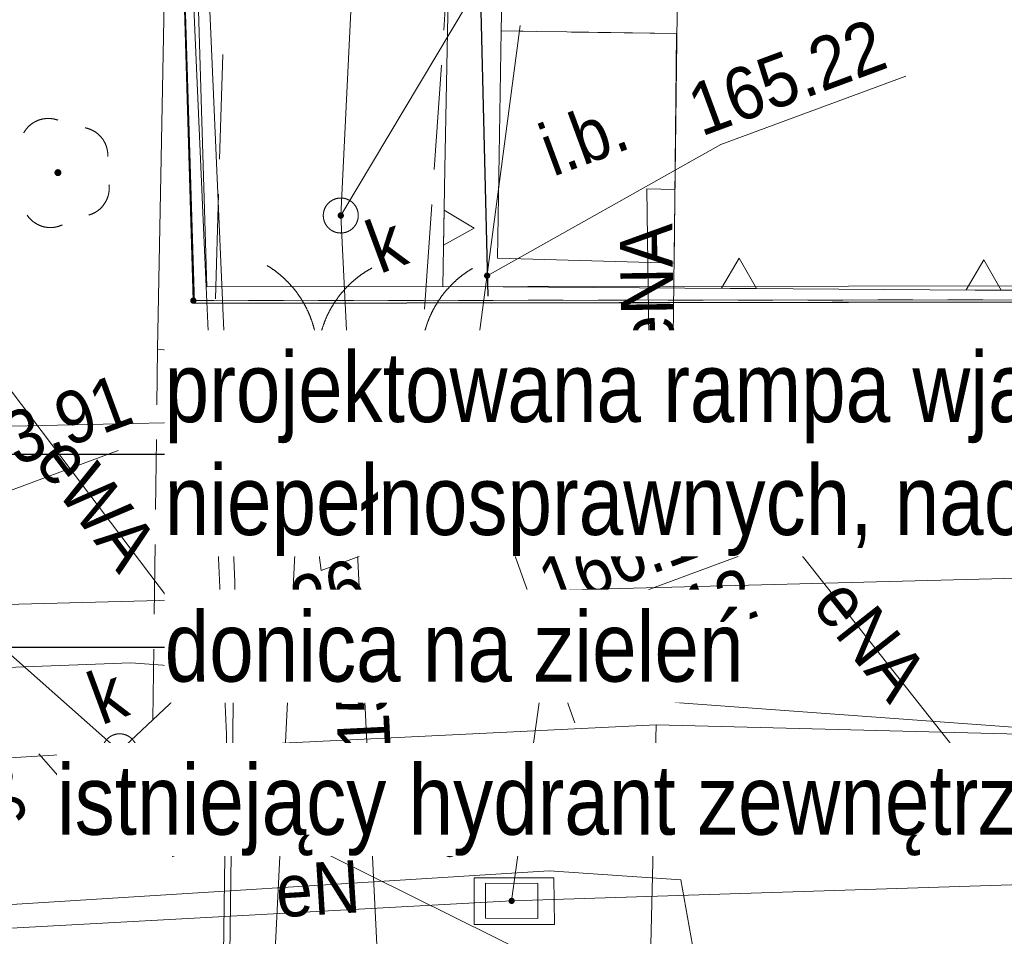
# Model space of a CAD drawing. Header units: millimetres. Extents: x -1155795 to 240441, y -422828 to 463730.
# Tile 52 of 66: x 54731 to 68814, y -14656 to -1541. Entities that reach past the tile are written whole.
import ezdxf
from ezdxf.xclip import XClip

# ---------------------------------------------------------------- set-up
doc = ezdxf.new("R2010")
doc.units = ezdxf.units.MM
doc.header["$MEASUREMENT"] = 0
doc.header["$XCLIPFRAME"] = 0
doc.linetypes.add('Dashed 1_500', pattern=[1000, 500, -500])
doc.linetypes.add('Wipeout_Contour', pattern=[1000, 0, -1000])
for name, color, linetype in [('00 PZT MAPA', 7, 'Continuous'), ('Sycow_7_203-punkt graniczny', 7, 'Continuous'), ('Sycow_7_KTOK - Brama', 7, 'Continuous'), ('Sycow_7_KTOK - Furtka', 7, 'Continuous'), ('Sycow_7_RTPW02 - Punkt wysokościowy sztuczny', 7, 'Continuous'), ('Sycow_7_SUPS01_K - Punkt o określonej wysokości urządzenia', 7, 'Continuous'), ('Sycow_7_SUPS01_T - Punkt o określonej wysokości urządzenia', 7, 'Continuous'), ('Sycow_7_SUPS01_W - Punkt o określonej wysokości urządzenia', 7, 'Continuous'), ('Sycow_7_SUUS22_T - Właz prostokątny', 7, 'Continuous'), ('Sycow_7_SUUS25_W - Zasuwa lub zawór', 7, 'Continuous')]:
    doc.layers.add(name, color=color, linetype=linetype)
for name, color, linetype, lineweight in [('0_Nr_pióra__27', 7, 'Continuous', 25), ('Annotation - Label_Nr_pióra__46', 7, 'Continuous', 15), ('Annotation - Label_Nr_pióra__85', 7, 'Continuous', 13), ('Nowe_0_Nr_pióra__27', 7, 'Continuous', 25), ('Nowe_Annotation - Label_Nr_pióra__46', 7, 'Continuous', 15), ('Nowe_Annotation - Label_Nr_pióra__85', 7, 'Continuous', 13), ('Sycow_7_218-kontur użytku gruntowego_Nr_pióra__3', 3, 'Continuous', 18), ('Sycow_7_219-działka ewidencyjna_Nr_pióra__7', 7, 'Continuous', 18), ('Sycow_7_@Wywiad_Nr_pióra__30', 30, 'Continuous', 18), ('Sycow_7_@Wywiad_Nr_pióra__34', 34, 'Continuous', 18), ('Sycow_7_@Wywiad_Nr_pióra__7', 7, 'Continuous', 18), ('Sycow_7_BUIB - Inna budowla_Nr_pióra__7', 7, 'Continuous', 18), ('Sycow_7_BUIB_O - Inna budowla_Nr_pióra__7', 7, 'Continuous', 18), ('Sycow_7_chodnik (powierzchnia)_Nr_pióra__7', 7, 'Continuous', 18), ('Sycow_7_drzewo liściaste (punkt)_Nr_pióra__94', 94, 'Continuous', 18), ('Sycow_7_KTOK - Brama_Nr_pióra__7', 7, 'Continuous', 18), ('Sycow_7_KTOK - Furtka_Nr_pióra__7', 7, 'Continuous', 18), ('Sycow_7_KTOK - Ogrodzenie trwałe_Nr_pióra__7', 7, 'Continuous', 18), ('Sycow_7_KTPL - Plac_Nr_pióra__7', 7, 'Continuous', 18), ('Sycow_7_przewód elektroenergetyczny (linia)-Atr1_Nr_pióra__1', 1, 'Continuous', 18), ('Sycow_7_przewód elektroenergetyczny (linia)_Nr_pióra__1', 1, 'Continuous', 18), ('Sycow_7_przewód kanalizacyjny (linia)-Atr1_Nr_pióra__34', 34, 'Continuous', 18), ('Sycow_7_przewód kanalizacyjny (linia)_Nr_pióra__34', 34, 'Continuous', 18), ('Sycow_7_przewód wodociągowy (linia)_Nr_pióra__5', 5, 'Continuous', 18), ('Sycow_7_punkt o określonej wysokości (sieć kanalizacyjna)-Atr2_Nr_pióra__34', 34, 'Continuous', 18), ('Sycow_7_punkt o określonej wysokości (sieć kanalizacyjna)-Atr2_Nr_pióra__7', 7, 'Continuous', 18), ('Sycow_7_punkt o określonej wysokości (sieć kanalizacyjna)_Nr_pióra__34', 34, 'Continuous', 18), ('Sycow_7_PZT_NLZ - Nieprzekraczalna linia zabudowy_Nr_pióra__7', 7, 'Continuous', 18), ('Sycow_7_RTPW02_O - Punkt wysokościowy sztuczny_Nr_pióra__7', 7, 'Continuous', 18), ('Sycow_7_studzienka okrągła - przewód kanalizacyjny (punkt)-Atr17_Nr_pióra__34', 34, 'Continuous', 18), ('Sycow_7_studzienka okrągła - przewód kanalizacyjny (punkt)_Nr_pióra__34', 34, 'Continuous', 18), ('Sycow_7_SUBP02_T - Komora podziemna - przewód telekomunikacyjny_Nr_pióra__30', 30, 'Continuous', 18), ('Sycow_7_SUPS01_K - Punkt o określonej wysokości urządzenia_Nr_pióra__7', 7, 'Continuous', 18), ('Sycow_7_SUPS01_K_O - Punkt o określonej wysokości urządzenia - rzędna góry_Nr_pióra__36', 36, 'Continuous', 18), ('Sycow_7_SUPS01_T - Punkt o określonej wysokości urządzenia_Nr_pióra__7', 7, 'Continuous', 18), ('Sycow_7_SUPS01_T_O - Punkt o określonej wysokości urządzenia - rzędna dołu_Nr_pióra__30', 30, 'Continuous', 18), ('Sycow_7_SUPS01_T_O - Punkt o określonej wysokości urządzenia - rzędna góry_Nr_pióra__30', 30, 'Continuous', 18), ('Sycow_7_SUPS01_W - Punkt o określonej wysokości urządzenia_Nr_pióra__7', 7, 'Continuous', 18), ('Sycow_7_SUPS01_W_O - Punkt o określonej wysokości urządzenia - rzędna góry_Nr_pióra__5', 5, 'Continuous', 18), ('Sycow_7_SUUS15_K - Studzienka - przewód kanalizacyjny_Nr_pióra__36', 36, 'Continuous', 18), ('Sycow_7_SUUS15_K - Studzienka okrągła - przewód kanalizacyjny_Nr_pióra__36', 36, 'Continuous', 18), ('Sycow_7_SUUS22_T - Właz - opis_Nr_pióra__7', 7, 'Continuous', 18), ('Sycow_7_SUUS22_T - Właz prostokątny_Nr_pióra__7', 7, 'Continuous', 18), ('Sycow_7_SUUS25_W - Zasuwa lub zawór - opis_Nr_pióra__7', 7, 'Continuous', 18)]:
    doc.layers.add(name, color=color, linetype=linetype, lineweight=lineweight)
doc.layers.add('0_Nr_pióra__99', color=7, linetype='Continuous', lineweight=0, true_color=0xaad2ff)
doc.layers.add('Sycow_7_PZT_RT - Linia rozgraniczająca_Nr_pióra__252', color=7, linetype='Continuous', lineweight=18, true_color=0x929292)
doc.styles.add('STYL_AUTOMATYCZNY_12', font='Arial Narrow.ttf')
doc.styles.add('STYL_AUTOMATYCZNY_5', font='txt', dxfattribs={"width": 0.9})
doc.styles.add('STYL_AUTOMATYCZNY_6', font='txt', dxfattribs={"width": 0.87})
doc.linetypes.add('nieprzekraczalna linia zabudowy', pattern='A,0,[3,-2. PZT (5)1.Shx,S=39.68254,R=0,X=0,Y=0.425],-5000,0', length=5000)
doc.dimstyles.new('STYL_AUTOMATYCZNY__1', dxfattribs={"dimtxt": 0.18, "dimasz": 456, "dimexe": 0.18, "dimexo": 0.0625, "dimgap": 0, "dimtad": 0, "dimtih": 1, "dimtoh": 1, "dimdec": 4, "dimzin": 0, "dimdsep": 46, "dimcen": 0.09, "dimadec": 0, "dimazin": 0, "dimtfac": 1, "dimtdec": 4, "dimtmove": 0, "dimatfit": 3, "dimldrblk": 'ARROWHEAD_11', "dimfxl": 0, "dimtolj": 1, "dimtzin": 0, "dimarcsym": 0})

# ---------------------------------------------------------------- blocks, each defined once
blk = doc.blocks.new('Rysunek_1_7', base_point=(14567, -19307))
at = {"layer": 'Sycow_7_203-punkt graniczny', "linetype": 'Continuous', "lineweight": 0, "true_color": 0x000000}
blk.add_hatch(color=178, dxfattribs=at).paths.add_polyline_path([(57257, -5545, 1), (57172, -5576, 1)])
at = {"layer": 'Sycow_7_drzewo liściaste (punkt)_Nr_pióra__94', "linetype": 'Continuous', "lineweight": 18}
blk.add_hatch(color=94, dxfattribs=at).paths.add_polyline_path([(55325, -3712, 1), (55231, -3747, 1)])
at = {"layer": 'Sycow_7_KTOK - Brama', "linetype": 'Continuous', "lineweight": 0, "true_color": 0x000000}
for points in [[(57670, -6279, 1), (57342, -6401, 1)], [(60638, -6348, 1), (60309, -6470, 1)]]:
    blk.add_hatch(color=178, dxfattribs=at).paths.add_polyline_path(points)
at = {"layer": 'Sycow_7_KTOK - Furtka', "linetype": 'Continuous', "lineweight": 0, "true_color": 0x000000}
for points in [[(60638, -6348, 1), (60309, -6470, 1)], [(61890, -6331, 1), (61562, -6453, 1)]]:
    blk.add_hatch(color=178, dxfattribs=at).paths.add_polyline_path(points)
at = {"layer": 'Sycow_7_punkt o określonej wysokości (sieć kanalizacyjna)_Nr_pióra__34', "linetype": 'Continuous', "lineweight": 18}
for points in [[(59365, -4327, 1), (59280, -4359, 1)], [(61458, -5188, 1), (61374, -5219, 1)]]:
    blk.add_hatch(color=34, dxfattribs=at).paths.add_polyline_path(points)
at = {"layer": 'Sycow_7_RTPW02 - Punkt wysokościowy sztuczny', "linetype": 'Continuous', "lineweight": 0, "true_color": 0x000000}
blk.add_hatch(color=178, dxfattribs=at).paths.add_polyline_path([(56659, -12828, 1), (56575, -12859, 1)])
at = {"layer": 'Sycow_7_SUPS01_K - Punkt o określonej wysokości urządzenia', "linetype": 'Continuous', "lineweight": 0, "true_color": 0x000000}
for points in [[(61180, -7297, 1), (61095, -7328, 1)], [(56202, -11994, 1), (56118, -12025, 1)]]:
    blk.add_hatch(color=178, dxfattribs=at).paths.add_polyline_path(points)
at = {"layer": 'Sycow_7_SUPS01_W - Punkt o określonej wysokości urządzenia', "linetype": 'Continuous', "lineweight": 0, "true_color": 0x000000}
blk.add_hatch(color=178, dxfattribs=at).paths.add_polyline_path([(58806, -7249, 1), (58721, -7281, 1)])
at = {"layer": 'Sycow_7_SUUS25_W - Zasuwa lub zawór', "linetype": 'Continuous', "lineweight": 0, "true_color": 0x000000}
blk.add_hatch(color=178, dxfattribs=at).paths.add_polyline_path([(58951, -7195, 1), (58576, -7334, 1)])
at = {"layer": 'Sycow_7_218-kontur użytku gruntowego_Nr_pióra__3', "color": 3, "linetype": 'Continuous', "lineweight": 18}
for p, q in [((57121, -2458), (57106, -1959)), ((57106, -1959), (57121, -2458)), ((57151, -3458), (57136, -2958)), ((57136, -2958), (57151, -3458)), ((57181, -4457), (57166, -3958)), ((57166, -3958), (57181, -4457)), ((57214, -5561), (57196, -4957)), ((57196, -4957), (57214, -5561)), ((57505, -5561), (57214, -5561)), ((57214, -5561), (57505, -5561)), ((58505, -5560), (58005, -5560)), ((58005, -5560), (58505, -5560)), ((59505, -5559), (59005, -5559)), ((59005, -5559), (59505, -5559)), ((60505, -5558), (60005, -5558)), ((60005, -5558), (60505, -5558)), ((61505, -5557), (61005, -5557)), ((61005, -5557), (61505, -5557)), ((62505, -5556), (62005, -5556)), ((62005, -5556), (62505, -5556)), ((63505, -5555), (63005, -5555)), ((63005, -5555), (63505, -5555)), ((64505, -5554), (64005, -5554)), ((64005, -5554), (64505, -5554)), ((65505, -5553), (65005, -5553)), ((65005, -5553), (65505, -5553)), ((66505, -5552), (66005, -5552)), ((66005, -5552), (66505, -5552)), ((67505, -5551), (67005, -5551)), ((67005, -5551), (67505, -5551)), ((68505, -5550), (68005, -5551)), ((68005, -5551), (68505, -5550))]:
    blk.add_line(p, q, dxfattribs=at)
at = {"layer": 'Sycow_7_219-działka ewidencyjna_Nr_pióra__7', "color": 7, "linetype": 'Continuous', "lineweight": 18}
for q in [(56772, 9140), (103296, -5517)]:
    blk.add_line((57214, -5561), q, dxfattribs=at)
at = {"layer": 'Sycow_7_@Wywiad_Nr_pióra__30', "color": 30, "linetype": 'Continuous', "lineweight": 18, "flags": 128}
for points in [[(84209, -9695), (69397, -11699), (56319, -10744)], [(56319, -10744), (29335, -11761), (21224, -13246)]]:
    blk.add_lwpolyline(points, dxfattribs=at)
at = {"layer": 'Sycow_7_@Wywiad_Nr_pióra__34', "color": 34, "linetype": 'Continuous', "lineweight": 18}
blk.add_line((63649, -19132), (63834, -11630), dxfattribs=at)
at = {"layer": 'Sycow_7_@Wywiad_Nr_pióra__34', "color": 34, "linetype": 'Continuous', "lineweight": 18, "flags": 128}
for points in [[(59323, -4343), (60386, 17396), (71999, 17348), (96825, 17231), (96920, 15592)], [(25204, 11259), (53127, -9324), (56160, -12009)], [(56160, -12009), (32852, -13422), (4921, -17139), (-3314, -18429)]]:
    blk.add_lwpolyline(points, dxfattribs=at)
at = {"layer": 'Sycow_7_@Wywiad_Nr_pióra__7', "color": 7, "linetype": 'Continuous', "lineweight": 18}
for p, q in [((60899, -195), (60796, -1691)), ((57589, -3538), (57634, -2039)), ((60762, -2190), (60660, -3686)), ((57530, -5537), (57574, -4038)), ((60626, -4185), (60523, -5682)), ((56693, -7050), (56704, -6255)), ((56704, -6255), (57506, -6340)), ((57506, -6340), (58740, -6369)), ((59240, -6380), (60474, -6409)), ((60474, -6409), (61726, -6392)), ((61726, -6392), (62649, -6419)), ((63149, -6434), (64072, -6460)), ((64072, -6460), (64853, -6460)), ((65353, -6460), (66353, -6459)), ((66853, -6459), (67853, -6458)), ((68353, -6458), (69353, -6457)), ((56673, -8549), (56687, -7550)), ((56654, -10049), (56667, -9049)), ((56634, -11549), (56647, -10549)), ((56617, -12843), (56627, -12049)), ((55510, -12622), (56617, -12843))]:
    blk.add_line(p, q, dxfattribs=at)
at = {"layer": 'Sycow_7_@Wywiad_Nr_pióra__7', "color": 7, "linetype": 'Continuous', "lineweight": 18, "flags": 128}
for points in [[(76538, 5263), (76572, 13745), (61863, 13887), (61647, -256), (64147, -295), (64072, -6460), (82635, -6449)], [(58703, -6368), (57506, -6340), (57515, -6037)], [(60489, -6181), (60474, -6409), (59203, -6379)]]:
    blk.add_lwpolyline(points, dxfattribs=at)
at = {"layer": 'Sycow_7_BUIB - Inna budowla_Nr_pióra__7', "color": 7, "linetype": 'Continuous', "lineweight": 18, "flags": 128}
blk.add_lwpolyline([(61615, -1702), (64125, -1740), (64090, -5023), (61563, -4955)], close=True, dxfattribs=at)
at = {"layer": 'Sycow_7_chodnik (powierzchnia)_Nr_pióra__7', "color": 7, "linetype": 'Continuous', "lineweight": 18}
blk.add_line((55510, -12622), (55003, -12045), dxfattribs=at)
at = {"layer": 'Sycow_7_drzewo liściaste (punkt)_Nr_pióra__94', "color": 94, "linetype": 'Continuous', "lineweight": 18}
for centre, start, end in [((55139, -3354), 69.59, 151.046), ((55591, -3481), 357.77, 79.01), ((55611, -3951), 285.447, 7.097), ((55170, -4115), 213.539, 295.189)]:
    blk.add_arc(centre, 400, start, end, dxfattribs=at)
at = {"layer": 'Sycow_7_KTOK - Brama_Nr_pióra__7', "color": 7, "linetype": 'Continuous', "lineweight": 18}
blk.add_line((57506, -6340), (60474, -6409), dxfattribs=at)
for centre in [(57506, -6340), (60474, -6409)]:
    blk.add_circle(centre, 175, dxfattribs=at)
for centre, start, end in [((57490, -6340), 358.6707, 58.6707), ((60489, -6409), 118.6707, 178.6707)]:
    blk.add_arc(centre, 1500, start, end, dxfattribs=at)
at = {"layer": 'Sycow_7_KTOK - Furtka_Nr_pióra__7', "color": 7, "linetype": 'Continuous', "lineweight": 18}
blk.add_line((60474, -6409), (61726, -6392), dxfattribs=at)
for centre in [(60474, -6409), (61726, -6392)]:
    blk.add_circle(centre, 175, dxfattribs=at)
blk.add_arc((61973, -6389), 1500, 120.7688, 180.7688, dxfattribs=at)
at = {"layer": 'Sycow_7_KTOK - Ogrodzenie trwałe_Nr_pióra__7', "color": 7, "linetype": 'Continuous', "lineweight": 18}
blk.add_line((64072, -6460), (61726, -6392), dxfattribs=at)
at = {"layer": 'Sycow_7_KTOK - Ogrodzenie trwałe_Nr_pióra__7', "color": 7, "linetype": 'Continuous', "lineweight": 18, "flags": 128}
blk.add_lwpolyline([(56982, 8408), (56704, -6255), (57506, -6340)], dxfattribs=at)
at = {"layer": 'Sycow_7_KTPL - Plac_Nr_pióra__7', "color": 7, "linetype": 'Continuous', "lineweight": 18}
blk.add_line((64125, -1740), (62625, -1717), dxfattribs=at)
at = {"layer": 'Sycow_7_KTPL - Plac_Nr_pióra__7', "color": 7, "linetype": 'Continuous', "lineweight": 18, "flags": 128}
blk.add_lwpolyline([(62125, -1709), (61615, -1702), (61637, -712)], dxfattribs=at)
at = {"layer": 'Sycow_7_przewód elektroenergetyczny (linia)_Nr_pióra__1', "color": 1, "linetype": 'Continuous', "lineweight": 18, "flags": 128}
for points in [[(60256, 64068), (55286, 64158), (54437, 58906), (53637, 18846), (53434, 7904), (53908, -5932), (56871, -9847)], [(64103, -3969), (63702, -3959), (63736, -6441), (70220, -14650)]]:
    blk.add_lwpolyline(points, dxfattribs=at)
at = {"layer": 'Sycow_7_przewód kanalizacyjny (linia)_Nr_pióra__34', "color": 34, "linetype": 'Continuous', "lineweight": 18}
blk.add_line((60006, -18112), (59323, -4343), dxfattribs=at)
at = {"layer": 'Sycow_7_przewód kanalizacyjny (linia)_Nr_pióra__34', "color": 34, "linetype": 'Continuous', "lineweight": 18, "flags": 128}
for points in [[(61888, -1623), (61138, -7312), (62672, -11602)], [(96529, -12469), (63834, -11630), (56160, -12009)]]:
    blk.add_lwpolyline(points, dxfattribs=at)
at = {"layer": 'Sycow_7_przewód wodociągowy (linia)_Nr_pióra__5', "color": 5, "linetype": 'Continuous', "lineweight": 18, "flags": 128}
blk.add_lwpolyline([(58343, -15721), (58763, -7265), (52649, -7400)], dxfattribs=at)
at = {"layer": 'Sycow_7_punkt o określonej wysokości (sieć kanalizacyjna)-Atr2_Nr_pióra__7', "color": 7, "linetype": 'Continuous', "lineweight": 18, "flags": 128}
for points in [[(59323, -4343), (62493, 969), (65110, 1937)], [(61416, -5204), (64758, -3329), (67404, -2349)], [(53127, -9324), (53798, -8574), (56141, -7707)]]:
    blk.add_lwpolyline(points, dxfattribs=at)
at = {"layer": 'Sycow_7_PZT_NLZ - Nieprzekraczalna linia zabudowy_Nr_pióra__7', "color": 7, "linetype": 'Continuous', "lineweight": 18}
for p, q in [((60812, -3677), (60873, -428)), ((60781, -5357), (60812, -3677)), ((61646, -5363), (60781, -5357)), ((64895, -5385), (61646, -5363)), ((65145, -5387), (64895, -5385)), ((68395, -5409), (65145, -5387)), ((68645, -5410), (68395, -5409)), ((71895, -5432), (68645, -5410))]:
    blk.add_line(p, q, dxfattribs=at)
at = {"layer": 'Sycow_7_PZT_NLZ - Nieprzekraczalna linia zabudowy_Nr_pióra__7', "color": 7, "linetype": 'Continuous', "lineweight": 18, "flags": 128}
for points in [[(60792, -4767), (60801, -4267), (61231, -4523)], [(65270, -5388), (64770, -5384), (65020, -4951)], [(68770, -5411), (68270, -5408), (68520, -4975)]]:
    blk.add_lwpolyline(points, close=True, dxfattribs=at)
at = {"layer": 'Sycow_7_PZT_RT - Linia rozgraniczająca_Nr_pióra__252', "color": 252, "linetype": 'Continuous', "lineweight": 18, "true_color": 0x929292, "flags": 128}
blk.add_lwpolyline([(-83292, -11412), (-81842, -11494), (-65673, -13493), (-45598, -14248), (-45486, -8787), (-19127, -10181), (29168, -10319), (29592, 8632), (56966, 9345), (57408, -5361), (103296, -5317)], dxfattribs=at)
at = {"layer": 'Sycow_7_studzienka okrągła - przewód kanalizacyjny (punkt)_Nr_pióra__34', "color": 34, "linetype": 'Continuous', "lineweight": 18}
blk.add_circle((59323, -4343), 250, dxfattribs=at)
at = {"layer": 'Sycow_7_SUBP02_T - Komora podziemna - przewód telekomunikacyjny_Nr_pióra__30', "color": 30, "linetype": 'Continuous', "lineweight": 18, "flags": 128}
blk.add_lwpolyline([(61229, -13820), (62372, -13819), (62379, -14488), (61229, -14489)], close=True, dxfattribs=at)
at = {"layer": 'Sycow_7_SUPS01_K - Punkt o określonej wysokości urządzenia_Nr_pióra__7', "color": 7, "linetype": 'Continuous', "lineweight": 18, "flags": 128}
for points in [[(65352, -7510), (62598, -8529), (61138, -7312)], [(59863, -10092), (57110, -11112), (56160, -12009)]]:
    blk.add_lwpolyline(points, dxfattribs=at)
at = {"layer": 'Sycow_7_SUPS01_W - Punkt o określonej wysokości urządzenia_Nr_pióra__7', "color": 7, "linetype": 'Continuous', "lineweight": 18, "flags": 128}
blk.add_lwpolyline([(61795, -8401), (59042, -9421), (58763, -7265)], dxfattribs=at)
at = {"layer": 'Sycow_7_SUUS15_K - Studzienka okrągła - przewód kanalizacyjny_Nr_pióra__36', "color": 36, "linetype": 'Continuous', "lineweight": 18}
for centre in [(61138, -7312), (56160, -12009)]:
    blk.add_circle(centre, 250, dxfattribs=at)
at = {"layer": 'Sycow_7_BUIB_O - Inna budowla_Nr_pióra__7', "color": 7, "linetype": 'Continuous', "lineweight": 18, "insert": (62229, -3444), "char_height": 750, "attachment_point": 4, "rotation": 20.318, "style": 'STYL_AUTOMATYCZNY_6'}
blk.add_mtext('\\A1;{\\pql;\\fArial|b0|i0|c0|p0;\\W0.870000;i.b.}', dxfattribs=at)
at = {"layer": 'Sycow_7_przewód elektroenergetyczny (linia)-Atr1_Nr_pióra__1', "color": 1, "linetype": 'Continuous', "lineweight": 18, "char_height": 750, "attachment_point": 4, "style": 'STYL_AUTOMATYCZNY_5'}
for s, insert, rotation in [('\\A1;{\\pql;\\fArial|b0|i0|c0|p0;\\W0.900000;eNA}', (63719, -6293), 90.788), ('\\A1;{\\pql;\\fArial|b0|i0|c0|p0;\\W0.900000;eWA}', (55217, -7639), 307.129), ('\\A1;{\\pql;\\fArial|b0|i0|c0|p0;\\W0.900000;eNA}', (66332, -9684), 308.302), ('\\A1;{\\pql;\\fArial|b0|i0|c0|p0;\\W0.900000;eN}', (58395, -14017), 3.585)]:
    blk.add_mtext(s, dxfattribs=dict(at, insert=insert, rotation=rotation))
at = {"layer": 'Sycow_7_przewód kanalizacyjny (linia)-Atr1_Nr_pióra__34', "color": 34, "linetype": 'Continuous', "lineweight": 18, "char_height": 750, "attachment_point": 4, "style": 'STYL_AUTOMATYCZNY_5'}
for s, insert, rotation in [('\\A1;{\\pql;\\fArial|b0|i0|c0|p0;\\W0.900000;ks150}', (59715, -12935), 92.842), ('\\A1;{\\pql;\\fArial|b0|i0|c0|p0;\\W0.900000;ko}', (63731, -13208), 86.884)]:
    blk.add_mtext(s, dxfattribs=dict(at, insert=insert, rotation=rotation))
at = {"layer": 'Sycow_7_punkt o określonej wysokości (sieć kanalizacyjna)-Atr2_Nr_pióra__34', "color": 34, "linetype": 'Continuous', "lineweight": 18, "char_height": 750, "attachment_point": 7, "rotation": 20.318, "style": 'STYL_AUTOMATYCZNY_5'}
for s, insert in [('\\A1;{\\pql;\\fArial|b0|i0|c0|p0;\\W0.900000;165.22}', (64484, -3226)), ('\\A1;{\\pql;\\fArial|b0|i0|c0|p0;\\W0.900000;163.91}', (53698, -8305))]:
    blk.add_mtext(s, dxfattribs=dict(at, insert=insert))
at = {"layer": 'Sycow_7_RTPW02_O - Punkt wysokościowy sztuczny_Nr_pióra__7', "color": 7, "linetype": 'Continuous', "lineweight": 18, "char_height": 750, "attachment_point": 7, "style": 'STYL_AUTOMATYCZNY_6'}
for s, insert, rotation in [('\\A1;{\\pql;\\fArial|b0|i0|c0|p0;\\W0.870000;166.36}', (53186, -10656), 290.318), ('\\A1;{\\pql;\\fArial|b0|i0|c0|p0;\\W0.870000;166.22}', (56852, -13557), 20.318)]:
    blk.add_mtext(s, dxfattribs=dict(at, insert=insert, rotation=rotation))
at = {"layer": 'Sycow_7_studzienka okrągła - przewód kanalizacyjny (punkt)-Atr17_Nr_pióra__34', "color": 34, "linetype": 'Continuous', "lineweight": 18, "insert": (59618, -4479), "char_height": 750, "attachment_point": 1, "rotation": 20.318, "style": 'STYL_AUTOMATYCZNY_5'}
blk.add_mtext('\\A1;{\\pql;\\fArial|b0|i0|c0|p0;\\W0.900000;k}', dxfattribs=at)
at = {"layer": 'Sycow_7_SUPS01_K_O - Punkt o określonej wysokości urządzenia - rzędna góry_Nr_pióra__36', "color": 36, "linetype": 'Continuous', "lineweight": 18, "char_height": 750, "attachment_point": 7, "rotation": 20.318, "style": 'STYL_AUTOMATYCZNY_6'}
for s, insert in [('\\A1;{\\pql;\\fArial|b0|i0|c0|p0;\\W0.870000;166.28}', (62629, -8326)), ('\\A1;{\\pql;\\fArial|b0|i0|c0|p0;\\W0.870000;166.26}', (57141, -10908))]:
    blk.add_mtext(s, dxfattribs=dict(at, insert=insert))
at = {"layer": 'Sycow_7_SUPS01_T_O - Punkt o określonej wysokości urządzenia - rzędna dołu_Nr_pióra__30', "color": 30, "linetype": 'Continuous', "lineweight": 18, "insert": (62459, -10325), "char_height": 750, "attachment_point": 1, "rotation": 20.318, "style": 'STYL_AUTOMATYCZNY_6'}
blk.add_mtext('\\A1;{\\pql;\\fArial|b0|i0|c0|p0;\\W0.870000;165.12}', dxfattribs=at)
at = {"layer": 'Sycow_7_SUPS01_T_O - Punkt o określonej wysokości urządzenia - rzędna góry_Nr_pióra__30', "color": 30, "linetype": 'Continuous', "lineweight": 18, "insert": (62344, -10016), "char_height": 750, "attachment_point": 7, "rotation": 20.318, "style": 'STYL_AUTOMATYCZNY_6'}
blk.add_mtext('\\A1;{\\pql;\\fArial|b0|i0|c0|p0;\\W0.870000;166.18}', dxfattribs=at)
at = {"layer": 'Sycow_7_SUPS01_W_O - Punkt o określonej wysokości urządzenia - rzędna góry_Nr_pióra__5', "color": 5, "linetype": 'Continuous', "lineweight": 18, "insert": (59073, -9217), "char_height": 750, "attachment_point": 7, "rotation": 20.318, "style": 'STYL_AUTOMATYCZNY_6'}
blk.add_mtext('\\A1;{\\pql;\\fArial|b0|i0|c0|p0;\\W0.870000;166.26}', dxfattribs=at)
at = {"layer": 'Sycow_7_SUUS15_K - Studzienka - przewód kanalizacyjny_Nr_pióra__36', "color": 36, "linetype": 'Continuous', "lineweight": 18, "char_height": 750, "attachment_point": 4, "rotation": 20.318, "style": 'STYL_AUTOMATYCZNY_6'}
for insert in [(60107, -7196), (55769, -11288)]:
    blk.add_mtext('\\A1;{\\pql;\\fArial|b0|i0|c0|p0;\\W0.870000;k}', dxfattribs=dict(at, insert=insert))
at = {"layer": 'Sycow_7_SUUS22_T - Właz - opis_Nr_pióra__7', "color": 7, "linetype": 'Continuous', "lineweight": 18, "insert": (60629, -13219), "char_height": 750, "attachment_point": 4, "rotation": 20.318, "style": 'STYL_AUTOMATYCZNY_6'}
blk.add_mtext('\\A1;{\\pql;\\fArial|b0|i0|c0|p0;\\W0.870000;t}', dxfattribs=at)
at = {"layer": 'Sycow_7_SUUS25_W - Zasuwa lub zawór - opis_Nr_pióra__7', "color": 7, "linetype": 'Continuous', "lineweight": 18, "insert": (57851, -8004), "char_height": 750, "attachment_point": 4, "rotation": 20.318, "style": 'STYL_AUTOMATYCZNY_6'}
blk.add_mtext('\\A1;{\\pql;\\fArial|b0|i0|c0|p0;\\W0.870000;w}', dxfattribs=at)
at = {"color": 254, "linetype": 'Wipeout_Contour', "lineweight": 0, "ltscale": 253469.172291}
blk.add_wipeout([(61393, -13898), (61391, -14398), (62141, -14401), (62143, -13901)], dxfattribs=at).dxf.layer = 'Sycow_7_SUUS22_T - Właz prostokątny'
at = {"layer": 'Sycow_7_SUPS01_T - Punkt o określonej wysokości urządzenia', "linetype": 'Continuous', "lineweight": 0, "true_color": 0x000000}
blk.add_hatch(color=178, dxfattribs=at).paths.add_polyline_path([(61809, -14134, 1), (61725, -14165, 1)])
at = {"layer": 'Sycow_7_@Wywiad_Nr_pióra__30', "color": 30, "linetype": 'Continuous', "lineweight": 18, "flags": 128}
for points in [[(100122, -13389), (80989, -13534), (61767, -14149)], [(61767, -14149), (43949, -15122), (42592, -15144), (28271, -15724), (-4303, -16703), (-45944, -17397)]]:
    blk.add_lwpolyline(points, dxfattribs=at)
at = {"layer": 'Sycow_7_@Wywiad_Nr_pióra__34', "color": 34, "linetype": 'Continuous', "lineweight": 18}
blk.add_line((56160, -12009), (88820, -28195), dxfattribs=at)
at = {"layer": 'Sycow_7_przewód elektroenergetyczny (linia)_Nr_pióra__1', "color": 1, "linetype": 'Continuous', "lineweight": 18, "flags": 128}
for points in [[(64542, 60270), (64407, 59452), (64075, 59254), (58509, 59081), (57824, 35474), (57004, 8832), (57809, -9585), (57629, -23066)], [(-85356, -12890), (-81672, -13351), (-62125, -14591), (-59177, -13051), (-51732, -13515), (-44925, -14130), (-19251, -14093), (-14162, -14416), (-4298, -13898), (-1624, -11789), (42623, -10217), (70284, -9497), (79476, -9784), (103123, -10145), (108910, -10427)], [(27076, -14854), (31243, -14761), (54228, -14227), (62305, -13721), (64185, -13846), (64378, -14915), (71907, -14687), (76113, -15188), (89059, -15246), (110939, -15904)]]:
    blk.add_lwpolyline(points, dxfattribs=at)
at = {"layer": 'Sycow_7_przewód wodociągowy (linia)_Nr_pióra__5', "color": 5, "linetype": 'Continuous', "lineweight": 18, "flags": 128}
blk.add_lwpolyline([(57641, -15267), (57687, -11762), (57368, -4736), (56757, 9209), (57007, 19422), (57382, 32463), (57994, 50423), (58276, 59250), (62142, 59466), (62665, 60385)], dxfattribs=at)
at = {"layer": 'Sycow_7_SUPS01_T - Punkt o określonej wysokości urządzenia_Nr_pióra__7', "color": 7, "linetype": 'Continuous', "lineweight": 18, "flags": 128}
blk.add_lwpolyline([(65067, -9200), (62314, -10219), (61767, -14149)], dxfattribs=at)
at = {"layer": 'Sycow_7_SUUS22_T - Właz prostokątny_Nr_pióra__7', "color": 7, "linetype": 'Continuous', "lineweight": 18}
for p, q in [((61393, -13898), (61391, -14398)), ((62143, -13901), (61393, -13898)), ((62141, -14401), (62143, -13901)), ((61391, -14398), (62141, -14401))]:
    blk.add_line(p, q, dxfattribs=at)
blk = doc.blocks.new('ARROWHEAD_11')
at = {"color": 0, "linetype": 'Continuous', "lineweight": 0}
blk.add_line((0, 0), (-1, 0), dxfattribs=at)
at = {"color": 0, "linetype": 'Continuous', "lineweight": 0, "const_width": 0.25, "flags": 128}
blk.add_lwpolyline([(-0.125, 0, 1), (0.125, 0, 1)], format="xyb", close=True, dxfattribs=at)

msp = doc.modelspace()

# ---------------------------------------------------------------- block references
at = {"layer": '00 PZT MAPA', "color": 7, "linetype": 'Continuous', "lineweight": 15}
ref = msp.add_blockref('Rysunek_1_7', (14567, -19307), dxfattribs=at)
XClip(ref).set_block_clipping_path([(-38444.7789564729, -141413.2871562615), (134317.2398628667, -77444.9644498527), (67578.7707096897, 102798.5088210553), (-105183.2481096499, 38830.1861146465)])

# ---------------------------------------------------------------- next in the draw order: linework, layer by layer
at = {"layer": '0_Nr_pióra__27', "color": 7, "linetype": 'nieprzekraczalna linia zabudowy', "lineweight": 25}
for p, q in [((60923, 15296), (61425, -5497)), ((61483, -5591), (102861, -5524))]:
    msp.add_line(p, q, dxfattribs=at)
at = {"layer": '0_Nr_pióra__99', "color": 141, "linetype": 'Dashed 1_500', "lineweight": 0, "true_color": 0xaad2ff}
for centre in [(88699, -12696), (-56052, -28118)]:
    msp.add_circle(centre, 150000, dxfattribs=at)
at = {"layer": 'Nowe_0_Nr_pióra__27', "color": 7, "linetype": 'Continuous', "lineweight": 25}
msp.add_lwpolyline([(56768, 9145), (57226, -5598), (102861, -5524)], dxfattribs=at)

# ---------------------------------------------------------------- next in the draw order: wipeouts: each hides what was drawn before it
at = {"color": 7, "linetype": 'Wipeout_Contour', "lineweight": 15, "ltscale": 256469.122175}
msp.add_wipeout([(55263, -11888), (70386, -11888), (70386, -13505), (55263, -13505)], dxfattribs=at).dxf.layer = 'Annotation - Label_Nr_pióra__46'
at = {"color": 7, "linetype": 'Wipeout_Contour', "lineweight": 15, "ltscale": 283441.886985}
msp.add_wipeout([(56804, -5985), (84029, -5985), (84029, -9220), (56804, -9220)], dxfattribs=at).dxf.layer = 'Nowe_Annotation - Label_Nr_pióra__46'
at = {"color": 7, "linetype": 'Wipeout_Contour', "lineweight": 15, "ltscale": 247582.176999}
msp.add_wipeout([(56804, -9695), (65172, -9695), (65172, -11313), (56804, -11313)], dxfattribs=at).dxf.layer = 'Nowe_Annotation - Label_Nr_pióra__46'

# ---------------------------------------------------------------- next in the draw order: texts
at = {"layer": 'Annotation - Label_Nr_pióra__46', "color": 7, "linetype": 'Continuous', "lineweight": 15, "insert": (55263, -12854), "char_height": 1000, "attachment_point": 4, "style": 'STYL_AUTOMATYCZNY_12'}
msp.add_mtext('\\A1;{\\pql;\\fArial Narrow|b0|i0|c0|p0;\\W1.000000;istniejący hydrant zewnętrzny}', dxfattribs=at)
at = {"layer": 'Nowe_Annotation - Label_Nr_pióra__46', "color": 7, "linetype": 'Continuous', "lineweight": 15, "insert": (56804, -7757), "char_height": 1000, "attachment_point": 4, "line_spacing_factor": 0.96866, "style": 'STYL_AUTOMATYCZNY_12'}
msp.add_mtext('\\A1;{\\pql;\\fArial Narrow|b0|i0|c0|p0;\\W1.000000;projektowana rampa wjazdowa dla osób\\P\\pql;\\fArial Narrow|b0|i0|c0|p0;\\W1.000000;niepełnosprawnych, nachylenie 3%, długość 19,74 m}', dxfattribs=at)
at = {"layer": 'Nowe_Annotation - Label_Nr_pióra__46', "color": 7, "linetype": 'Continuous', "lineweight": 15, "insert": (56804, -10519), "char_height": 1000, "attachment_point": 4, "style": 'STYL_AUTOMATYCZNY_12'}
msp.add_mtext('\\A1;{\\pql;\\fArial Narrow|b0|i0|c0|p0;\\W1.000000;donica na zieleń}', dxfattribs=at)

# ---------------------------------------------------------------- next in the draw order: leaders
at = {"layer": 'Annotation - Label_Nr_pióra__85', "color": 7, "linetype": 'Continuous', "lineweight": 13, "annotation_type": 0, "has_hookline": 1, "hookline_direction": 1, "text_width": 14874}
msp.add_leader([(88699, -12696), (70137, -12854)], dimstyle='STYL_AUTOMATYCZNY__1', dxfattribs=at)
at = {"layer": 'Nowe_Annotation - Label_Nr_pióra__85', "color": 7, "linetype": 'Continuous', "lineweight": 13, "annotation_type": 0, "has_hookline": 1, "hookline_direction": 0}
for points, text_width in [([(30982, -7532), (51804, -7757), (56804, -7757)], 26792), ([(29482, -10504), (56804, -10519)], 8162)]:
    msp.add_leader(points, dimstyle='STYL_AUTOMATYCZNY__1', dxfattribs=dict(at, text_width=text_width))

doc.saveas('drawing.dxf')
